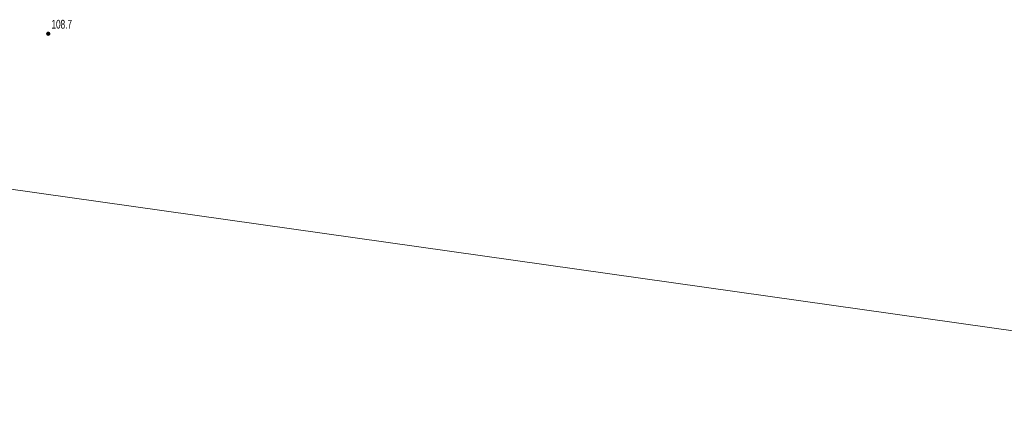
# Model space of a CAD drawing. Header units: inches. Extents: x 6497603 to 6502483, y 5925790 to 5934357.
# Tile 91 of 256: x 6500966 to 6501050, y 5926001 to 5926034. Entities that reach past the tile are written whole.
import ezdxf

# ---------------------------------------------------------------- set-up
doc = ezdxf.new("R2010")
doc.units = ezdxf.units.IN
doc.header["$MEASUREMENT"] = 0
doc.linetypes.add('219-1000', pattern=[0, 0])
for name, color, linetype in [('219-działka ewidencyjna', 7, 'Continuous'), ('pikieta naturalna', 7, 'Continuous'), ('pikieta naturalna-Atr2', 7, 'Continuous')]:
    doc.layers.add(name, color=color, linetype=linetype)
doc.styles.get("Standard").update_dxf_attribs({"font": 'arial.ttf'})

# ---------------------------------------------------------------- blocks, each defined once
blk = doc.blocks.new('PW01')
at = {"linetype": 'Continuous', "lineweight": 13}
h = blk.add_hatch(color=0, dxfattribs=at)
edge = h.paths.add_edge_path()
edge.add_arc((0, 0), 0.18, 0, 360)

msp = doc.modelspace()

# ---------------------------------------------------------------- linework, layer by layer
at = {"layer": '219-działka ewidencyjna', "color": 3, "linetype": '219-1000', "lineweight": 18, "flags": 128}
msp.add_lwpolyline([(6500918.24, 5926026.04), (6501124.27, 5925996.93)], dxfattribs=at)

# ---------------------------------------------------------------- block references
at = {"layer": 'pikieta naturalna', "color": 7, "linetype": 'Continuous', "lineweight": 13}
msp.add_blockref('PW01', (6500967.98, 5926032.74), dxfattribs=at)

# ---------------------------------------------------------------- texts
at = {"layer": 'pikieta naturalna-Atr2', "color": 7, "width": 0.667}
msp.add_text('108.7', height=0.75, dxfattribs=at).set_placement((6500968.26, 5926033.18))

doc.saveas('drawing.dxf')
